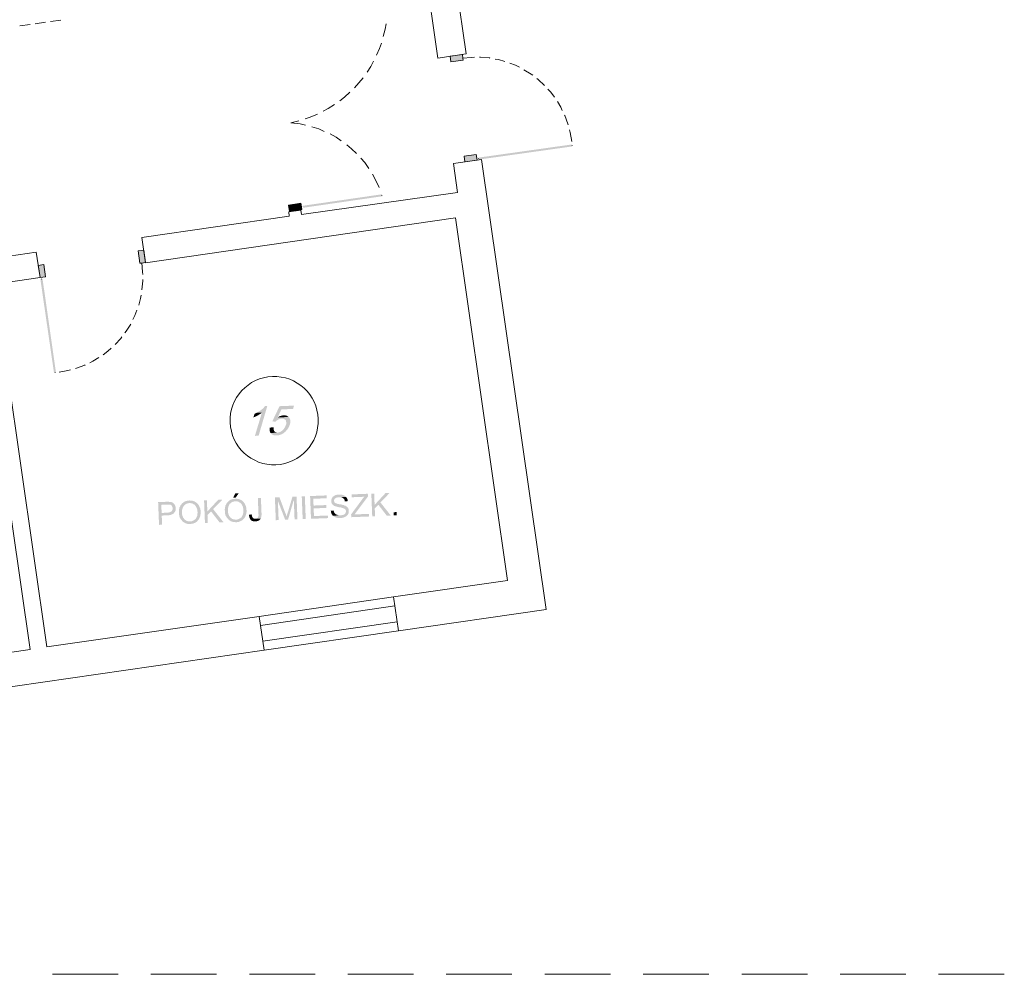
# Model space of a CAD drawing. Header units: millimetres. Extents: x -1096 to 3960, y -1899 to 666.
# Tile 3 of 75: x 254 to 1206, y -1899 to -976. Entities that reach past the tile are written whole.
import ezdxf

# ---------------------------------------------------------------- set-up
doc = ezdxf.new("R2010")
doc.units = ezdxf.units.MM
doc.layers.add('A-ściany', color=140, linetype='Continuous')
doc.layers.add('C00-00-00', color=7, linetype='Continuous')

msp = doc.modelspace()

# ---------------------------------------------------------------- hatches: boundary and pattern name
at = {"layer": 'C00-00-00'}
h = msp.add_hatch(color=256, dxfattribs=at)
h.dxf.hatch_style = 2
h.paths.add_polyline_path([(682.854, -1014.73), (682.185, -1009.248), (670.173, -1010.999)])
h = msp.add_hatch(color=256, dxfattribs=at)
h.dxf.hatch_style = 2
h.paths.add_polyline_path([(682.854, -1014.73), (671.029, -1016.473), (670.173, -1010.999)])
h = msp.add_hatch(color=256, dxfattribs=at)
h.dxf.hatch_style = 2
h.paths.add_polyline_path([(697.833, -1109.044), (788.28, -1098.233), (787.979, -1096.339)])
h = msp.add_hatch(color=256, dxfattribs=at)
h.dxf.hatch_style = 2
h.paths.add_polyline_path([(787.979, -1096.339), (788.28, -1098.233), (697.833, -1109.044)])
h = msp.add_hatch(color=256, dxfattribs=at)
h.dxf.hatch_style = 2
h.paths.add_polyline_path([(697.909, -1110.947), (697.833, -1109.044), (788.28, -1098.233)])
h = msp.add_hatch(color=256, dxfattribs=at)
h.dxf.hatch_style = 2
h.paths.add_polyline_path([(788.28, -1098.233), (697.833, -1109.044), (697.909, -1110.947)])
h = msp.add_hatch(color=256, dxfattribs=at)
h.dxf.hatch_style = 2
h.paths.add_polyline_path([(696.428, -1111.43), (695.572, -1105.956), (683.784, -1107.694)])
h = msp.add_hatch(color=256, dxfattribs=at)
h.dxf.hatch_style = 2
h.paths.add_polyline_path([(696.428, -1111.43), (684.407, -1112.967), (683.784, -1107.694)])
h = msp.add_hatch(color=256, dxfattribs=at)
h.dxf.hatch_style = 2
h.paths.add_polyline_path([(604.319, -1144.546), (528.18, -1157.54), (527.88, -1155.646)])
h = msp.add_hatch(color=256, dxfattribs=at)
h.dxf.hatch_style = 2
h.paths.add_polyline_path([(527.88, -1155.646), (528.18, -1157.54), (604.319, -1144.546)])
h = msp.add_hatch(color=256, dxfattribs=at)
h.dxf.hatch_style = 2
h.paths.add_polyline_path([(604.62, -1146.444), (604.319, -1144.546), (528.18, -1157.54)])
h = msp.add_hatch(color=256, dxfattribs=at)
h.dxf.hatch_style = 2
h.paths.add_polyline_path([(528.18, -1157.54), (604.319, -1144.546), (604.62, -1146.444)])
h = msp.add_hatch(color=256, dxfattribs=at)
h.dxf.hatch_style = 2
h.paths.add_polyline_path([(525.868, -1153.182), (514.08, -1154.924), (514.962, -1161.031)])
h = msp.add_hatch(color=256, dxfattribs=at)
h.dxf.hatch_style = 2
h.paths.add_polyline_path([(525.868, -1153.182), (526.749, -1159.293), (514.962, -1161.031)])
h = msp.add_hatch(color=256, dxfattribs=at)
h.dxf.hatch_style = 2
h.paths.add_polyline_path([(370.144, -1211.295), (368.389, -1199.291), (373.879, -1198.648)])
h = msp.add_hatch(color=256, dxfattribs=at)
h.dxf.hatch_style = 2
h.paths.add_polyline_path([(370.144, -1211.295), (375.625, -1210.443), (373.879, -1198.648)])
h = msp.add_hatch(color=256, dxfattribs=at)
h.dxf.hatch_style = 2
h.paths.add_polyline_path([(273.663, -1225.1), (271.917, -1213.306), (277.398, -1212.453)])
h = msp.add_hatch(color=256, dxfattribs=at)
h.dxf.hatch_style = 2
h.paths.add_polyline_path([(273.663, -1225.1), (278.928, -1224.467), (277.398, -1212.453)])
h = msp.add_hatch(color=256, dxfattribs=at)
h.dxf.hatch_style = 2
h.paths.add_polyline_path([(273.955, -1226.785), (276.044, -1226.488), (287.088, -1317.142)])
h = msp.add_hatch(color=256, dxfattribs=at)
h.dxf.hatch_style = 2
h.paths.add_polyline_path([(287.088, -1317.142), (276.044, -1226.488), (273.955, -1226.785)])
h = msp.add_hatch(color=256, dxfattribs=at)
h.dxf.hatch_style = 2
h.paths.add_polyline_path([(276.044, -1226.488), (287.088, -1317.142), (288.991, -1316.853)])
h = msp.add_hatch(color=256, dxfattribs=at)
h.dxf.hatch_style = 2
h.paths.add_polyline_path([(288.991, -1316.853), (287.088, -1317.142), (276.044, -1226.488)])
h = msp.add_hatch(color=256, dxfattribs=at)
h.dxf.hatch_style = 2
h.paths.add_polyline_path([(493.43, -1349.378), (491.332, -1349.462), (490.937, -1349.902), (490.504, -1350.339), (490.109, -1350.779), (489.497, -1351.441), (489.102, -1351.881), (488.482, -1352.33), (488.05, -1352.771), (487.467, -1353.214), (486.847, -1353.663), (486.227, -1354.112), (485.382, -1354.57), (484.762, -1355.018), (484.142, -1355.467), (483.335, -1355.923), (488.176, -1355.94), (481.448, -1378.241), (485.045, -1378.098)])
h = msp.add_hatch(color=256, dxfattribs=at)
h.dxf.hatch_style = 2
h.paths.add_polyline_path([(519.267, -1348.982), (505.293, -1349.539), (498.262, -1364.224), (501.463, -1364.521), (501.85, -1363.871), (502.47, -1363.422), (503.315, -1362.965), (503.935, -1362.516), (504.563, -1362.281), (505.191, -1362.042), (505.782, -1361.808), (506.636, -1361.56), (514.877, -1361.232), (514.665, -1360.606), (514.002, -1359.995), (503.401, -1360.417), (507.143, -1352.644), (518.344, -1352.197)])
h = msp.add_hatch(color=256, dxfattribs=at)
h.dxf.hatch_style = 2
h.paths.add_polyline_path([(483.335, -1355.923), (482.482, -1356.167), (481.862, -1356.616), (481.054, -1357.072), (479.916, -1360.51), (480.095, -1360.289), (480.723, -1360.053), (481.576, -1359.806), (482.383, -1359.349), (483.012, -1359.114), (483.857, -1358.656), (484.485, -1358.418), (485.105, -1357.973), (485.725, -1357.524), (486.345, -1357.075), (486.973, -1356.836), (487.593, -1356.387), (488.176, -1355.94)])
h = msp.add_hatch(color=256, dxfattribs=at)
h.dxf.hatch_style = 2
h.paths.add_polyline_path([(514.877, -1361.232), (507.272, -1361.535), (507.909, -1361.51), (508.779, -1361.689), (509.612, -1361.866), (510.041, -1362.273), (510.695, -1362.671), (511.161, -1363.076), (511.357, -1363.278), (511.607, -1363.906), (511.632, -1364.539), (511.891, -1365.377), (511.691, -1366.019), (511.725, -1366.866), (511.347, -1367.729), (511.147, -1368.371), (510.948, -1369.017), (510.561, -1369.666), (510.183, -1370.529), (509.75, -1370.97), (509.363, -1371.62), (508.752, -1372.282), (508.356, -1372.722), (508.14, -1372.941), (507.52, -1373.39), (506.9, -1373.838), (506.28, -1374.287), (505.689, -1374.521), (504.836, -1374.769), (504.207, -1375.004), (503.346, -1375.038), (496.611, -1375.52), (497.048, -1376.137), (497.477, -1376.544), (498.131, -1376.942), (498.776, -1377.126), (499.43, -1377.524), (500.075, -1377.712), (500.945, -1377.888), (504.317, -1377.753), (504.946, -1377.518), (505.799, -1377.27), (506.39, -1377.037), (507.243, -1376.789), (507.863, -1376.34), (508.491, -1376.105), (509.111, -1375.656), (509.731, -1375.207), (510.343, -1374.549), (510.746, -1374.319), (511.366, -1373.87), (511.753, -1373.221), (512.365, -1372.562), (512.797, -1372.121), (513.184, -1371.468), (513.796, -1370.809), (513.958, -1370.169), (514.382, -1369.514), (514.76, -1368.651), (514.96, -1368.009), (515.122, -1367.368), (515.338, -1367.146), (515.529, -1366.29), (515.683, -1365.436), (515.565, -1362.476), (515.352, -1361.851)])
h = msp.add_hatch(color=256, dxfattribs=at)
h.dxf.hatch_style = 2
h.paths.add_polyline_path([(509.252, -1358.492), (507.791, -1358.55), (506.938, -1358.794), (506.31, -1359.033), (505.494, -1359.276), (504.866, -1359.515), (504.021, -1359.972), (503.401, -1360.417), (514.002, -1359.995), (513.536, -1359.593), (512.882, -1359.195), (512.266, -1358.796), (511.621, -1358.608), (510.751, -1358.432), (510.114, -1358.457)])
h = msp.add_hatch(color=256, dxfattribs=at)
h.dxf.hatch_style = 2
h.paths.add_polyline_path([(499.539, -1369.896), (495.951, -1370.249), (495.772, -1370.47), (495.814, -1371.526), (495.623, -1372.382), (495.648, -1373.015), (495.907, -1373.853), (496.119, -1374.478), (496.369, -1375.106), (496.611, -1375.52), (503.346, -1375.038), (502.934, -1375.054), (502.101, -1374.878), (501.456, -1374.689), (500.802, -1374.291), (500.336, -1373.886), (500.14, -1373.684), (499.89, -1373.06), (499.64, -1372.432), (499.572, -1370.742)])
h = msp.add_hatch(color=256, dxfattribs=at)
h.dxf.hatch_style = 2
h.paths.add_polyline_path([(465.875, -1433.73), (462.504, -1433.865), (460.529, -1437.969), (462.851, -1437.877)])
h = msp.add_hatch(color=256, dxfattribs=at)
h.dxf.hatch_style = 2
h.paths.add_polyline_path([(505.205, -1437.67), (500.785, -1437.846), (501.662, -1459.844), (504.397, -1459.735), (503.654, -1441.124)])
h = msp.add_hatch(color=256, dxfattribs=at)
h.dxf.hatch_style = 2
h.paths.add_polyline_path([(505.205, -1437.67), (503.654, -1441.124), (510.765, -1459.481), (512.1, -1456.25), (512.091, -1456.04), (511.895, -1455.834), (511.87, -1455.201), (511.62, -1454.577), (511.37, -1453.949), (510.924, -1453.119)])
h = msp.add_hatch(color=256, dxfattribs=at)
h.dxf.hatch_style = 2
h.paths.add_polyline_path([(521.726, -1437.011), (517.718, -1437.171), (513.23, -1452.607), (513.238, -1452.816), (512.852, -1453.466), (512.652, -1454.112), (512.49, -1454.752), (512.515, -1455.385), (512.308, -1455.818), (512.1, -1456.25), (510.765, -1459.481), (513.5, -1459.372), (518.91, -1440.726), (519.097, -1440.718)])
h = msp.add_hatch(color=256, dxfattribs=at)
h.dxf.hatch_style = 2
h.paths.add_polyline_path([(521.726, -1437.011), (519.097, -1440.718), (519.831, -1459.12), (522.603, -1459.009)])
h = msp.add_hatch(color=256, dxfattribs=at)
h.dxf.hatch_style = 2
h.paths.add_polyline_path([(530.62, -1458.69), (529.743, -1436.692), (526.781, -1436.81), (527.658, -1458.808)])
h = msp.add_hatch(color=256, dxfattribs=at)
h.dxf.hatch_style = 2
h.paths.add_polyline_path([(550.909, -1435.848), (534.838, -1436.489), (535.715, -1458.486), (552.198, -1457.829), (552.097, -1455.293), (538.573, -1455.832), (538.278, -1448.43), (550.528, -1447.941), (550.419, -1445.192), (538.169, -1445.68), (537.907, -1439.12), (551.019, -1438.598)])
h = msp.add_hatch(color=256, dxfattribs=at)
h.dxf.hatch_style = 2
h.paths.add_polyline_path([(562.73, -1434.952), (562.102, -1435.191), (560.641, -1435.25), (560.2, -1435.477), (559.6, -1435.501), (558.972, -1435.74), (558.531, -1435.968), (558.136, -1436.408), (557.507, -1436.647), (557.112, -1437.086), (556.887, -1437.095), (556.492, -1437.531), (556.293, -1438.177), (555.897, -1438.617), (555.689, -1439.049), (555.527, -1439.69), (555.328, -1440.332), (555.421, -1442.662), (555.671, -1443.286), (555.883, -1443.912), (556.35, -1444.317), (556.554, -1444.733), (556.983, -1445.14), (557.216, -1445.344), (557.637, -1445.538), (558.103, -1445.943), (558.748, -1446.128), (559.169, -1446.325), (559.814, -1446.509), (560.459, -1446.697), (561.105, -1446.882), (561.75, -1447.07), (562.583, -1447.247), (563.453, -1447.426), (564.09, -1447.401), (564.735, -1447.585), (565.38, -1447.773), (566.025, -1447.957), (566.671, -1448.142), (567.091, -1448.339), (567.512, -1448.532), (567.924, -1448.516), (568.157, -1448.72), (568.586, -1449.127), (569.052, -1449.533), (569.257, -1449.949), (569.507, -1450.573), (569.54, -1451.419), (569.341, -1452.061), (569.179, -1452.706), (568.971, -1453.134), (568.576, -1453.574), (568.143, -1454.015), (567.739, -1454.245), (567.336, -1454.472), (566.707, -1454.71), (566.071, -1454.736), (565.667, -1454.962), (564.168, -1455.022), (556.984, -1455.522), (557.413, -1455.929), (557.646, -1456.13), (558.067, -1456.323), (558.525, -1456.519), (558.954, -1456.926), (559.374, -1457.119), (560.02, -1457.307), (560.469, -1457.289), (561.077, -1457.475), (561.722, -1457.663), (562.359, -1457.638), (563.004, -1457.822), (565.552, -1457.721), (566.18, -1457.486), (566.817, -1457.46), (567.221, -1457.23), (567.849, -1456.995), (568.477, -1456.756), (568.881, -1456.53), (569.322, -1456.298), (569.726, -1456.072), (570.346, -1455.623), (570.741, -1455.184), (571.136, -1454.744), (571.561, -1454.093), (571.731, -1453.662), (571.939, -1453.23), (572.138, -1452.588), (572.3, -1451.943), (572.216, -1449.831), (572.003, -1449.201), (571.987, -1448.778), (571.512, -1448.163), (571.308, -1447.747), (570.841, -1447.341), (570.637, -1446.926), (569.983, -1446.528), (569.563, -1446.334), (569.096, -1445.929), (568.451, -1445.741), (567.806, -1445.556), (567.61, -1445.35), (567.152, -1445.158), (566.553, -1445.182), (566.095, -1444.99), (565.449, -1444.802), (564.804, -1444.618), (564.167, -1444.643), (563.335, -1444.463), (562.465, -1444.287), (561.632, -1444.107), (560.987, -1443.922), (560.529, -1443.727), (559.921, -1443.541), (559.463, -1443.345), (559.267, -1443.143), (559.042, -1443.152), (558.613, -1442.745), (558.372, -1442.33), (558.122, -1441.706), (558.096, -1441.069), (558.071, -1440.436), (558.279, -1440.004), (558.478, -1439.362), (558.874, -1438.922), (559.277, -1438.692), (559.494, -1438.474), (559.897, -1438.244), (560.526, -1438.008), (560.938, -1437.992), (561.566, -1437.753), (563.065, -1437.693), (569.612, -1437.222), (569.183, -1436.815), (568.725, -1436.623), (568.529, -1436.417), (568.063, -1436.012), (567.643, -1435.818), (566.997, -1435.63), (566.577, -1435.437), (565.931, -1435.249), (565.295, -1435.274), (564.649, -1435.09), (563.376, -1435.141)])
h = msp.add_hatch(color=256, dxfattribs=at)
h.dxf.hatch_style = 2
h.paths.add_polyline_path([(569.612, -1437.222), (563.065, -1437.693), (564.114, -1437.651), (564.759, -1437.84), (565.396, -1437.814), (565.816, -1438.008), (566.462, -1438.196), (566.891, -1438.603), (567.357, -1439.008), (567.561, -1439.424), (568.027, -1439.825), (568.24, -1440.455), (568.265, -1441.088), (568.516, -1441.716), (571.242, -1441.393), (571.2, -1440.337), (570.987, -1439.707), (570.745, -1439.297), (570.495, -1438.669), (570.291, -1438.253), (569.854, -1437.636)])
h = msp.add_hatch(color=256, dxfattribs=at)
h.dxf.hatch_style = 2
h.paths.add_polyline_path([(590.656, -1434.263), (575.035, -1434.886), (575.144, -1437.636), (587.394, -1437.147), (586.991, -1437.377), (586.783, -1437.809), (586.388, -1438.249), (585.993, -1438.689), (585.776, -1438.908), (585.389, -1439.557), (585.173, -1439.78), (574.528, -1454.185), (574.638, -1456.934), (591.983, -1456.243), (591.882, -1453.707), (577.684, -1454.273), (579.115, -1452.52), (590.766, -1437.013)])
h = msp.add_hatch(color=256, dxfattribs=at)
h.dxf.hatch_style = 2
h.paths.add_polyline_path([(596.8, -1434.018), (594.065, -1434.127), (594.943, -1456.125), (597.677, -1456.016), (597.239, -1445.017)])
h = msp.add_hatch(color=256, dxfattribs=at)
h.dxf.hatch_style = 2
h.paths.add_polyline_path([(611.823, -1433.419), (607.814, -1433.579), (597.239, -1445.017), (597.374, -1448.403), (600.835, -1444.873), (602.886, -1442.675)])
h = msp.add_hatch(color=256, dxfattribs=at)
h.dxf.hatch_style = 2
h.paths.add_polyline_path([(396.078, -1442.021), (387.836, -1442.35), (388.713, -1464.348), (391.673, -1464.23), (391.319, -1455.348), (398.512, -1455.061), (399.14, -1454.822), (399.777, -1454.796), (400.405, -1454.561), (401.034, -1454.326), (401.437, -1454.096), (401.841, -1453.87), (402.282, -1453.638), (402.686, -1453.412), (403.081, -1452.972), (403.476, -1452.533), (391.218, -1452.808), (390.905, -1444.982), (396.412, -1444.762), (403.597, -1444.266), (403.13, -1443.86), (402.701, -1443.453), (402.272, -1443.046), (401.852, -1442.853), (401.394, -1442.657), (400.74, -1442.26), (400.103, -1442.285), (399.458, -1442.101), (398.634, -1442.133), (398.213, -1441.936), (396.94, -1441.987)])
h = msp.add_hatch(color=256, dxfattribs=at)
h.dxf.hatch_style = 2
h.paths.add_polyline_path([(403.597, -1444.266), (396.412, -1444.762), (398.96, -1444.661), (399.38, -1444.858), (399.793, -1444.841), (400.213, -1445.035), (400.679, -1445.44), (401.117, -1446.06), (401.358, -1446.471), (401.571, -1447.1), (401.821, -1447.725), (401.88, -1449.204), (401.672, -1449.637), (401.502, -1450.067), (401.294, -1450.5), (401.086, -1450.932), (400.691, -1451.372), (400.287, -1451.602), (399.846, -1451.829), (399.442, -1452.056), (398.814, -1452.295), (398.177, -1452.32), (397.549, -1452.555), (391.218, -1452.808), (403.476, -1452.533), (403.909, -1452.091), (404.079, -1451.661), (404.504, -1451.01), (404.674, -1450.579), (404.649, -1449.942), (404.848, -1449.3), (404.755, -1446.974), (404.505, -1446.346), (404.293, -1445.72), (404.043, -1445.096), (403.801, -1444.681)])
h = msp.add_hatch(color=256, dxfattribs=at)
h.dxf.hatch_style = 2
h.paths.add_polyline_path([(411.401, -1443.317), (410.968, -1443.758), (410.573, -1444.198), (410.357, -1444.42), (409.962, -1444.86), (409.754, -1445.292), (409.359, -1445.732), (409.196, -1446.372), (408.989, -1446.805), (408.593, -1447.244), (408.394, -1447.887), (408.411, -1448.31), (408.211, -1448.952), (408.049, -1449.596), (408.075, -1450.229), (407.875, -1450.875), (408.01, -1454.258), (408.26, -1454.882), (408.285, -1455.519), (408.498, -1456.145), (408.523, -1456.782), (408.765, -1457.192), (409.015, -1457.82), (409.444, -1458.227), (409.694, -1458.851), (409.898, -1459.267), (410.327, -1459.674), (410.794, -1460.079), (411.006, -1460.705), (411.231, -1460.696), (411.66, -1461.103), (412.126, -1461.508), (412.555, -1461.915), (413.201, -1462.099), (413.629, -1462.506), (414.05, -1462.703), (414.695, -1462.888), (415.153, -1463.083), (415.799, -1463.268), (416.444, -1463.456), (417.68, -1463.407), (418.325, -1463.591), (419.599, -1463.54), (420.228, -1463.305), (421.501, -1463.254), (421.905, -1463.024), (422.533, -1462.789), (422.974, -1462.558), (423.603, -1462.323), (424.007, -1462.093), (424.626, -1461.644), (425.03, -1461.418), (425.425, -1460.978), (418.674, -1461.037), (418.037, -1461.062), (417.392, -1460.874), (416.755, -1460.9), (416.11, -1460.715), (415.689, -1460.518), (415.044, -1460.334), (414.577, -1459.928), (414.157, -1459.731), (413.728, -1459.324), (413.299, -1458.921), (412.824, -1458.302), (412.395, -1457.895), (412.153, -1457.481), (411.949, -1457.065), (411.699, -1456.441), (411.449, -1455.817), (411.245, -1455.401), (411.22, -1454.764), (410.97, -1454.14), (410.843, -1450.967), (411.043, -1450.325), (411.017, -1449.688), (411.188, -1449.257), (411.387, -1448.615), (411.587, -1447.973), (411.757, -1447.542), (411.965, -1447.11), (412.173, -1446.678), (412.568, -1446.238), (412.776, -1445.806), (412.768, -1445.596), (413.358, -1445.359), (413.791, -1444.917), (414.186, -1444.478), (414.59, -1444.251), (415.218, -1444.012), (415.66, -1443.785), (416.288, -1443.546), (416.887, -1443.522), (417.516, -1443.287), (418.153, -1443.261)])
h = msp.add_hatch(color=256, dxfattribs=at)
h.dxf.hatch_style = 2
h.paths.add_polyline_path([(418.051, -1440.721), (417.864, -1440.729), (417.236, -1440.968), (415.962, -1441.018), (415.334, -1441.254), (414.697, -1441.279), (414.293, -1441.509), (413.665, -1441.744), (413.224, -1441.976), (412.641, -1442.423), (412.2, -1442.651), (411.805, -1443.09), (411.401, -1443.317), (418.153, -1443.261), (418.79, -1443.236), (419.435, -1443.42), (420.072, -1443.395), (420.492, -1443.592), (421.137, -1443.776), (421.595, -1443.972), (422.024, -1444.379), (422.67, -1444.563), (423.099, -1444.97), (423.528, -1445.377), (423.769, -1445.791), (424.198, -1446.198), (424.44, -1446.613), (424.682, -1447.027), (424.894, -1447.653), (425.136, -1448.067), (425.386, -1448.691), (425.598, -1449.321), (425.624, -1449.954), (425.874, -1450.582), (425.975, -1453.118), (425.775, -1453.76), (425.801, -1454.397), (425.639, -1455.037), (425.656, -1455.461), (425.456, -1456.106), (425.248, -1456.535), (424.862, -1457.188), (424.654, -1457.62), (424.483, -1458.051), (424.051, -1458.493), (424.059, -1458.702), (423.664, -1459.142), (423.035, -1459.377), (422.64, -1459.817), (422.236, -1460.047), (421.608, -1460.282), (421.167, -1460.514), (420.576, -1460.747), (419.948, -1460.986), (418.674, -1461.037), (425.425, -1460.978), (425.858, -1460.537), (426.253, -1460.097), (426.648, -1459.657), (427.081, -1459.216), (427.252, -1458.785), (427.647, -1458.349), (427.846, -1457.703), (428.054, -1457.271), (428.216, -1456.63), (428.424, -1456.198), (428.624, -1455.556), (428.786, -1454.912), (428.76, -1454.279), (428.968, -1453.846), (428.884, -1451.73), (428.808, -1449.827), (428.558, -1449.203), (428.533, -1448.566), (428.32, -1447.94), (428.078, -1447.526), (427.828, -1446.902), (427.624, -1446.486), (427.374, -1445.858), (427.132, -1445.443), (426.704, -1445.04), (426.491, -1444.411), (426.024, -1444.005), (425.595, -1443.599), (425.166, -1443.192), (424.7, -1442.786), (424.271, -1442.383), (423.626, -1442.195), (423.197, -1441.788), (422.776, -1441.595), (422.131, -1441.407), (421.673, -1441.215), (421.028, -1441.027), (420.391, -1441.052), (419.783, -1440.866), (418.697, -1440.909)])
h = msp.add_hatch(color=256, dxfattribs=at)
h.dxf.hatch_style = 2
h.paths.add_polyline_path([(435.001, -1440.469), (432.266, -1440.579), (433.144, -1462.576), (435.878, -1462.467), (435.44, -1451.468)])
h = msp.add_hatch(color=256, dxfattribs=at)
h.dxf.hatch_style = 2
h.paths.add_polyline_path([(450.023, -1439.87), (446.015, -1440.03), (435.44, -1451.468), (435.575, -1454.855), (439.036, -1451.325), (441.05, -1449.128)])
h = msp.add_hatch(color=256, dxfattribs=at)
h.dxf.hatch_style = 2
h.paths.add_polyline_path([(455.794, -1441.546), (455.398, -1441.986), (455.003, -1442.426), (454.787, -1442.649), (454.392, -1443.088), (454.184, -1443.521), (453.789, -1443.96), (453.589, -1444.602), (453.419, -1445.033), (452.986, -1445.474), (452.824, -1446.115), (452.841, -1446.538), (452.641, -1447.18), (452.442, -1447.826), (452.467, -1448.459), (452.305, -1449.104), (452.44, -1452.486), (452.653, -1453.112), (452.678, -1453.749), (452.928, -1454.373), (452.954, -1455.01), (453.195, -1455.421), (453.408, -1456.05), (453.874, -1456.455), (454.087, -1457.081), (454.328, -1457.495), (454.757, -1457.902), (455.186, -1458.309), (455.436, -1458.933), (455.661, -1458.924), (456.09, -1459.331), (456.519, -1459.738), (456.985, -1460.144), (457.631, -1460.328), (458.06, -1460.735), (458.48, -1460.932), (459.125, -1461.116), (459.546, -1461.313), (460.191, -1461.498), (460.837, -1461.686), (462.11, -1461.635), (462.756, -1461.82), (464.029, -1461.769), (464.658, -1461.534), (465.931, -1461.483), (466.335, -1461.253), (466.964, -1461.018), (467.367, -1460.788), (467.996, -1460.552), (468.437, -1460.321), (469.019, -1459.874), (469.46, -1459.646), (469.856, -1459.206), (463.066, -1459.267), (462.43, -1459.292), (461.784, -1459.104), (461.185, -1459.128), (460.54, -1458.944), (460.082, -1458.748), (459.436, -1458.564), (459.007, -1458.157), (458.587, -1457.96), (458.158, -1457.553), (457.692, -1457.151), (457.254, -1456.531), (456.825, -1456.124), (456.583, -1455.709), (456.342, -1455.295), (456.129, -1454.669), (455.879, -1454.045), (455.638, -1453.631), (455.612, -1452.994), (455.4, -1452.368), (455.273, -1449.195), (455.435, -1448.555), (455.41, -1447.918), (455.618, -1447.486), (455.817, -1446.844), (455.979, -1446.203), (456.187, -1445.771), (456.395, -1445.338), (456.566, -1444.908), (456.998, -1444.466), (457.169, -1444.036), (457.16, -1443.826), (457.789, -1443.587), (458.184, -1443.147), (458.616, -1442.706), (459.02, -1442.48), (459.649, -1442.241), (460.052, -1442.015), (460.681, -1441.776), (461.317, -1441.75), (461.946, -1441.515), (462.583, -1441.49)])
h = msp.add_hatch(color=256, dxfattribs=at)
h.dxf.hatch_style = 2
h.paths.add_polyline_path([(462.482, -1438.95), (462.257, -1438.959), (461.628, -1439.198), (460.392, -1439.247), (459.764, -1439.482), (459.127, -1439.507), (458.686, -1439.739), (458.057, -1439.974), (457.654, -1440.204), (457.034, -1440.653), (456.63, -1440.879), (456.235, -1441.319), (455.794, -1441.546), (462.583, -1441.49), (463.22, -1441.464), (463.865, -1441.649), (464.502, -1441.623), (464.922, -1441.82), (465.568, -1442.005), (465.988, -1442.202), (466.455, -1442.607), (467.1, -1442.792), (467.529, -1443.199), (467.958, -1443.605), (468.199, -1444.02), (468.628, -1444.427), (468.87, -1444.841), (469.074, -1445.257), (469.324, -1445.881), (469.566, -1446.295), (469.778, -1446.921), (470.029, -1447.549), (470.054, -1448.182), (470.304, -1448.81), (470.405, -1451.346), (470.206, -1451.988), (470.231, -1452.625), (470.031, -1453.267), (470.048, -1453.69), (469.886, -1454.335), (469.678, -1454.763), (469.292, -1455.417), (469.084, -1455.849), (468.876, -1456.281), (468.481, -1456.721), (468.489, -1456.931), (468.094, -1457.37), (467.465, -1457.606), (467.07, -1458.045), (466.629, -1458.277), (466.001, -1458.512), (465.597, -1458.742), (464.969, -1458.977), (464.34, -1459.216), (463.066, -1459.267), (469.856, -1459.206), (470.251, -1458.767), (470.683, -1458.325), (471.079, -1457.886), (471.474, -1457.446), (471.682, -1457.014), (472.077, -1456.578), (472.276, -1455.932), (472.447, -1455.501), (472.646, -1454.859), (472.854, -1454.427), (473.016, -1453.786), (473.216, -1453.14), (473.19, -1452.507), (473.398, -1452.075), (473.314, -1449.958), (473.238, -1448.055), (472.988, -1447.431), (472.963, -1446.794), (472.713, -1446.17), (472.508, -1445.754), (472.258, -1445.13), (472.017, -1444.716), (471.804, -1444.086), (471.562, -1443.672), (471.134, -1443.269), (470.883, -1442.641), (470.455, -1442.234), (470.026, -1441.827), (469.559, -1441.422), (469.13, -1441.015), (468.701, -1440.612), (468.056, -1440.423), (467.627, -1440.017), (467.169, -1439.825), (466.524, -1439.637), (466.103, -1439.443), (465.458, -1439.255), (464.821, -1439.28), (464.176, -1439.096), (463.127, -1439.138)])
h = msp.add_hatch(color=256, dxfattribs=at)
h.dxf.hatch_style = 2
h.paths.add_polyline_path([(487.261, -1438.386), (484.301, -1438.504), (484.976, -1455.425), (484.768, -1455.858), (484.777, -1456.071), (484.569, -1456.5), (484.407, -1457.144), (483.974, -1457.585), (483.57, -1457.812), (483.175, -1458.251), (481.901, -1458.302), (486.967, -1458.314), (487.175, -1457.882), (487.375, -1457.236), (487.545, -1456.805), (487.745, -1456.163), (487.719, -1455.53), (487.919, -1454.884), (487.86, -1453.404)])
h = msp.add_hatch(color=256, dxfattribs=at)
h.dxf.hatch_style = 2
h.paths.add_polyline_path([(602.886, -1442.675), (600.835, -1444.873), (609.103, -1455.56), (612.924, -1455.408)])
h = msp.add_hatch(color=256, dxfattribs=at)
h.dxf.hatch_style = 2
h.paths.add_polyline_path([(441.05, -1449.128), (439.036, -1451.325), (447.304, -1462.012), (451.125, -1461.859)])
h = msp.add_hatch(color=256, dxfattribs=at)
h.dxf.hatch_style = 2
h.paths.add_polyline_path([(478.361, -1454.207), (475.822, -1454.518), (475.881, -1456.002), (476.094, -1456.628), (476.119, -1457.261), (476.361, -1457.675), (476.611, -1458.303), (476.815, -1458.719), (477.057, -1459.133), (477.486, -1459.536), (477.952, -1459.942), (478.381, -1460.349), (478.802, -1460.546), (479.447, -1460.73), (480.092, -1460.918), (480.504, -1460.902), (481.149, -1461.086), (482.835, -1461.019), (483.464, -1460.784), (484.092, -1460.545), (484.729, -1460.519), (485.162, -1460.078), (485.565, -1459.852), (485.969, -1459.622), (486.364, -1459.182), (486.581, -1458.963), (486.797, -1458.745), (486.967, -1458.314), (481.901, -1458.302), (480.853, -1458.344), (480.207, -1458.159), (479.741, -1457.754), (479.312, -1457.347), (479.079, -1457.143), (478.874, -1456.727), (478.624, -1456.103), (478.599, -1455.47), (478.386, -1454.84)])
h = msp.add_hatch(color=256, dxfattribs=at)
h.dxf.hatch_style = 2
h.paths.add_polyline_path([(557.643, -1450.412), (554.88, -1450.732), (554.93, -1452.002), (555.18, -1452.626), (555.422, -1453.04), (555.634, -1453.666), (555.876, -1454.08), (556.313, -1454.701), (556.555, -1455.115), (556.984, -1455.522), (564.168, -1455.022), (562.483, -1455.089), (561.837, -1454.905), (561.192, -1454.716), (560.771, -1454.523), (560.126, -1454.335), (559.706, -1454.142), (559.472, -1453.937), (559.043, -1453.53), (558.577, -1453.129), (558.373, -1452.713), (557.898, -1452.094), (557.881, -1451.67), (557.669, -1451.045)])
h = msp.add_hatch(color=256, dxfattribs=at)
h.dxf.hatch_style = 2
h.paths.add_polyline_path([(618.619, -1455.181), (618.492, -1452.008), (615.532, -1452.126), (615.658, -1455.299)])

# ---------------------------------------------------------------- linework, layer by layer
at = {"layer": 'A-ściany', "lineweight": 0}
msp.add_lwpolyline([(648.556, -750.23), (685.765, -1008.685), (658.385, -1012.741), (645.765, -924.903)], dxfattribs=at)
for points in [[(620.337, -1566.968), (763.331, -1546.224), (700.644, -1110.838), (673.481, -1114.675), (677.338, -1142.696), (526.523, -1163.962), (525.905, -1159.751), (514.117, -1161.489), (514.735, -1165.704), (372.108, -1186.22), (375.642, -1210.866), (675.581, -1167.339), (725.782, -1518.274), (615.612, -1534.108)], [(142.175, -1636.032), (490.358, -1585.708), (485.447, -1552.858), (280.294, -1582.433), (229.643, -1231.516), (273.663, -1225.1), (269.941, -1200.462), (226.109, -1206.87), (223.74, -1189.806), (207.324, -1192.153), (72.305, -1211.52), (75.839, -1236.163), (210.858, -1216.798), (264.065, -1584.776), (137.488, -1603.17)]]:
    msp.add_lwpolyline(points, close=True, dxfattribs=at)
at = {"layer": 'C00-00-00', "lineweight": 0}
for points in [[(263.897, -980.169), (254.011, -981.625)], [(278.86, -978.09), (268.975, -979.543)], [(293.598, -976.021), (283.713, -977.473)], [(605.664, -991.963), (607.484, -984.9), (608.36, -979.571)], [(599.18, -1010.018), (601.887, -1003.554), (603.811, -998.183)], [(589.894, -1026.489), (593.466, -1021.048), (596.215, -1015.644)], [(682.328, -1012.845), (691.003, -1012.075), (693.737, -1011.966)], [(698.841, -1011.976), (699.665, -1011.943), (708.398, -1012.653), (708.819, -1012.85)], [(713.731, -1013.713), (716.941, -1014.219), (723.356, -1016.083)], [(728.077, -1017.801), (733.444, -1019.707), (737.349, -1021.667)], [(741.684, -1024.038), (748.604, -1028.209), (750.153, -1029.419)], [(577.767, -1041.377), (582.011, -1036.761), (586.05, -1031.726)], [(754.101, -1032.44), (755.604, -1033.438), (761.572, -1039.132)], [(563.638, -1054.018), (568.186, -1050.445), (573.291, -1045.791)], [(764.871, -1042.817), (767.769, -1045.879), (771.11, -1050.616)], [(774.051, -1054.735), (777.425, -1060.319), (778.825, -1063.441)], [(547.534, -1064.191), (552.311, -1061.67), (558.491, -1057.612)], [(516.2, -1075.399), (523.962, -1073.393)], [(530.283, -1077.591), (525.362, -1076.515), (516.2, -1075.399)], [(530.047, -1071.668), (534.858, -1069.991), (541.904, -1066.959)], [(780.922, -1068.021), (781.155, -1068.222), (784.219, -1076.362), (784.485, -1077.41)], [(548.535, -1083.64), (543.339, -1081.307), (536.465, -1079.251)], [(785.728, -1082.234), (786.466, -1084.745), (787.861, -1093.376)], [(564.994, -1092.732), (559.98, -1089.33), (554.114, -1086.172)], [(579.669, -1105.069), (574.83, -1100.388), (570.211, -1096.546)], [(788.238, -1097.177), (788.229, -1096.963)], [(591.694, -1119.628), (587.636, -1113.858), (583.863, -1109.562)], [(697.867, -1109.887), (697.859, -1109.677)], [(601.539, -1137.88), (597.597, -1129.351), (595.097, -1125.001)], [(604.361, -1145.606), (604.353, -1145.393)], [(604.361, -1145.606), (604.353, -1145.393)], [(527.913, -1156.493), (527.905, -1156.279)], [(372.037, -1210.796), (372.795, -1219.452), (372.905, -1222.201)], [(274.996, -1226.529), (274.987, -1226.32)], [(372.911, -1227.072), (372.954, -1228.132), (372.213, -1236.848), (372.221, -1237.057)], [(371.366, -1241.965), (370.864, -1245.374), (369.02, -1251.803)], [(367.295, -1256.532), (365.37, -1261.907), (363.416, -1265.583)], [(361.27, -1270.119), (356.895, -1277.074), (355.68, -1278.604)], [(352.647, -1282.537), (351.658, -1284.063), (346.154, -1290)], [(342.496, -1293.324), (339.197, -1296.21), (334.687, -1299.778)], [(330.555, -1302.487), (324.762, -1305.896), (321.862, -1307.494)], [(317.292, -1309.582), (317.076, -1309.804), (308.944, -1312.883), (307.903, -1313.134)], [(288.129, -1316.887), (288.121, -1316.677)], [(303.075, -1314.385), (300.553, -1315.123), (291.942, -1316.525)], [(485.447, -1552.858), (615.612, -1534.108)], [(486.85, -1561.698), (616.82, -1542.746)], [(488.955, -1576.867), (618.934, -1558.128)], [(490.358, -1585.708), (620.337, -1566.968)], [(285.576, -1899.187), (349.05, -1899.187)], [(380.805, -1899.187), (444.317, -1899.187)], [(476.072, -1899.187), (539.584, -1899.187)], [(571.339, -1899.187), (634.851, -1899.187)], [(666.569, -1899.187), (730.08, -1899.187)], [(761.836, -1899.187), (825.347, -1899.187)], [(857.103, -1899.187), (920.603, -1899.187)], [(952.351, -1899.187), (1015.855, -1899.187)], [(1047.607, -1899.187), (1111.111, -1899.187)], [(1142.866, -1899.187), (1206.366, -1899.187)]]:
    msp.add_lwpolyline(points, dxfattribs=at)
for points in [[(682.57, -1013.259), (682.185, -1009.248), (670.173, -1010.999), (671.029, -1016.473), (682.854, -1014.73)], [(695.572, -1105.956), (696.428, -1111.43), (684.407, -1112.967), (683.784, -1107.694)], [(526.152, -1154.657), (526.749, -1159.293), (514.962, -1161.031), (514.08, -1154.924), (525.868, -1153.182)], [(371.634, -1211.026), (375.625, -1210.443), (373.879, -1198.648), (368.389, -1199.291), (370.144, -1211.295)], [(278.928, -1224.467), (273.663, -1225.1), (271.917, -1213.306), (277.398, -1212.453)]]:
    msp.add_lwpolyline(points, close=True, dxfattribs=at)
msp.add_ellipse((500.054, -1363.519), major_axis=(-1.704, 42.726), ratio=0.99737, start_param=0, end_param=6.283185, dxfattribs=at)

doc.saveas('drawing.dxf')
